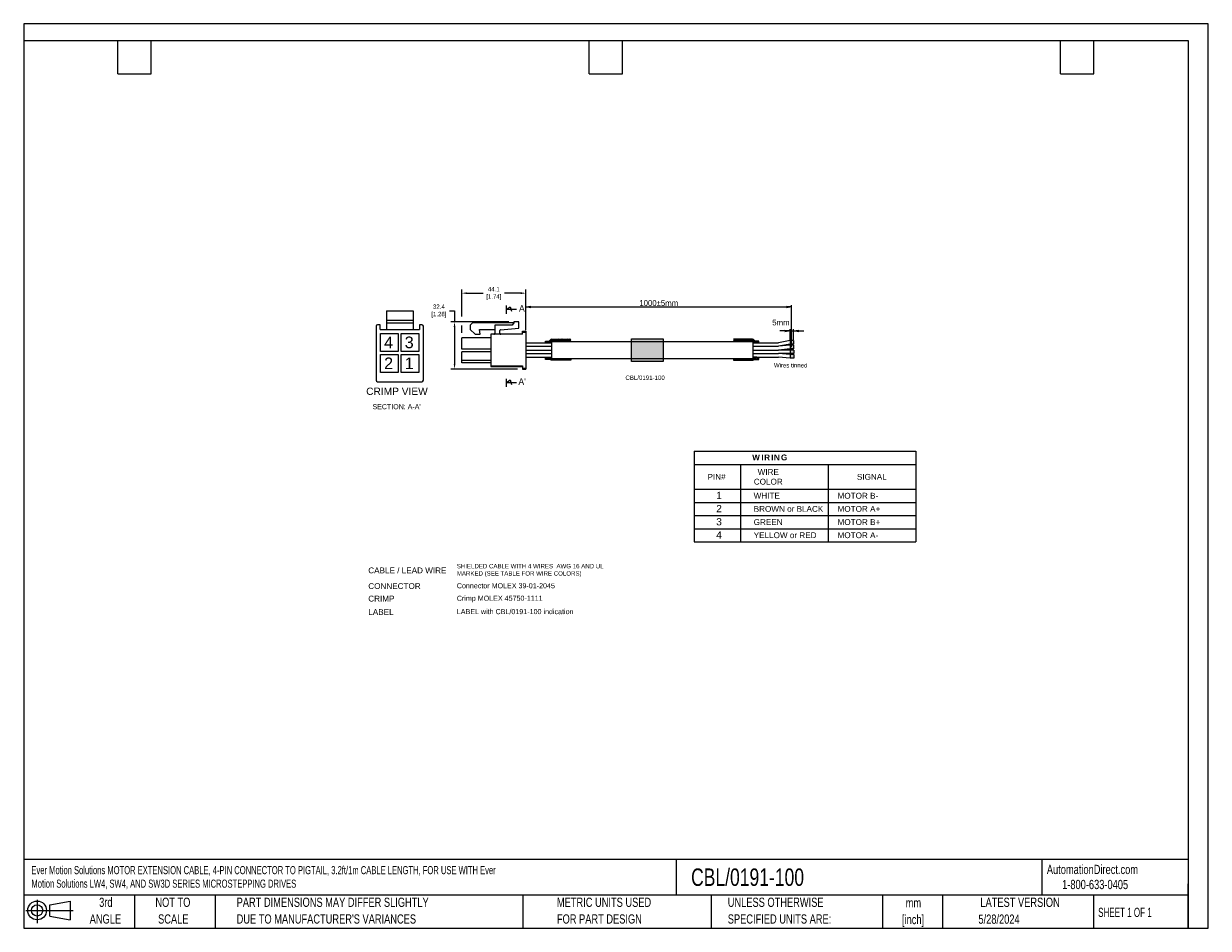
# Model space of a CAD drawing. Header units: inches. Extents: x 0 to 814, y 0 to 621.
import ezdxf

# ---------------------------------------------------------------- set-up
doc = ezdxf.new("R2010")
doc.units = ezdxf.units.IN
doc.header["$LTSCALE"] = 10
doc.header["$MEASUREMENT"] = 0
for name, color, linetype in [('DIMENSIONS', 140, 'Continuous'), ('SLD-0', 179, 'Continuous'), ('TEXT', 140, 'Continuous')]:
    doc.layers.add(name, color=color, linetype=linetype)
doc.styles.add('SLDTEXTSTYLE0', font='TXT', dxfattribs={"width": 0.75})
doc.styles.add('SLDTEXTSTYLE1', font='TXT', dxfattribs={"width": 0.65})
doc.dimstyles.new('\\M+5B8B1\\M+5B1BE ISO-25', dxfattribs={"dimtxt": 2.5, "dimasz": 2.5, "dimexe": 1.25, "dimexo": 0.625, "dimtad": 1, "dimdsep": 46, "dimtxsty": 'Standard', "dimblk": 'OPEN', "dimcen": 2.5, "dimclrd": 256, "dimclre": 256, "dimclrt": 256, "dimaunit": 1, "dimadec": 1, "dimazin": 0, "dimtp": 0.2, "dimtm": 0.2, "dimtfac": 1, "dimtmove": 1, "dimatfit": 3, "dimldrblk": 'OPEN', "dimfxl": 0, "dimtolj": 1, "dimlwd": -1, "dimarcsym": 0})
doc.dimstyles.get("Standard").update_dxf_attribs({"dimtxt": 6, "dimasz": 6.5, "dimexe": 2.5, "dimexo": 3.5, "dimgap": 1.25, "dimtad": 0, "dimtih": 1, "dimtoh": 1, "dimdec": 1, "dimzin": 0, "dimdsep": 46, "dimtxsty": 'Standard', "dimcen": 0, "dimadec": 0, "dimazin": 0, "dimtfac": 1, "dimtdec": 1, "dimtofl": 0, "dimtmove": 0, "dimatfit": 3, "dimfxl": 0, "dimtolj": 1, "dimtzin": 0, "dimarcsym": 0})

# ---------------------------------------------------------------- blocks, each defined once
blk = doc.blocks.new('Block11')
at = {"color": 7, "linetype": 'Continuous', "lineweight": 18}
for p, q in [((0, 8.65), (32.62, 8.65)), ((7.77, 15.93), (7.77, 0)), ((16.44, 12.5), (30.53, 15.1)), ((16.44, 4.79), (16.44, 12.5)), ((30.53, 15.1), (30.53, 2.19)), ((16.44, 4.79), (30.53, 2.19))]:
    blk.add_line(p, q, dxfattribs=at)
for radius in [6.45, 3.86]:
    blk.add_circle((7.77, 8.65), radius, dxfattribs=at)
blk = doc.blocks.new('Block12')
at = {"color": 7, "linetype": 'Continuous'}
blk.add_blockref('Block11', (0, 0), dxfattribs=at)
blk = doc.blocks.new('SW_NOTE_0_1')
at = {"layer": 'TEXT', "color": 0, "char_height": 6.35, "attachment_point": 2, "style": 'SLDTEXTSTYLE0'}
for s, insert in [('mm', (8.53, 8.19)), ('[inch]', (8.28, -3.28))]:
    blk.add_mtext(s, dxfattribs=dict(at, insert=insert))
blk = doc.blocks.new('SW_NOTE_0_2')
at = {"layer": 'TEXT', "color": 0, "char_height": 6.35, "attachment_point": 1, "style": 'SLDTEXTSTYLE0'}
for s, insert in [('UNLESS OTHERWISE', (0, 8.19)), ('SPECIFIED UNITS ARE:', (0, -3.28))]:
    blk.add_mtext(s, dxfattribs=dict(at, insert=insert))
blk = doc.blocks.new('SW_NOTE_0_3')
at = {"layer": 'TEXT', "color": 0, "char_height": 6.35, "attachment_point": 1, "style": 'SLDTEXTSTYLE0'}
for s, insert in [('PART DIMENSIONS MAY DIFFER SLIGHTLY', (0, 8.19)), ("DUE TO MANUFACTURER'S VARIANCES", (0, -3.28))]:
    blk.add_mtext(s, dxfattribs=dict(at, insert=insert))
blk = doc.blocks.new('SW_NOTE_0_4')
at = {"layer": 'TEXT', "color": 0, "char_height": 6.35, "attachment_point": 2, "style": 'SLDTEXTSTYLE0'}
for s, insert in [('NOT TO', (15.78, 8.19)), ('SCALE', (16.06, -3.28))]:
    blk.add_mtext(s, dxfattribs=dict(at, insert=insert))
blk = doc.blocks.new('SW_NOTE_0_5')
at = {"layer": 'TEXT', "color": 0, "char_height": 6.35, "attachment_point": 2, "style": 'SLDTEXTSTYLE0'}
for s, insert in [('3rd', (6.95, 8.19)), ('ANGLE', (6.65, -3.28))]:
    blk.add_mtext(s, dxfattribs=dict(at, insert=insert))
blk = doc.blocks.new('SW_NOTE_0_6')
at = {"layer": 'TEXT', "color": 0, "char_height": 6.35, "attachment_point": 1, "style": 'SLDTEXTSTYLE0'}
for s, insert in [('METRIC UNITS USED', (0, 8.19)), ('FOR PART DESIGN', (0, -3.28))]:
    blk.add_mtext(s, dxfattribs=dict(at, insert=insert))
blk = doc.blocks.new('*D33')
at = {"layer": 'DEFPOINTS', "color": 0}
for p in [(336.74, 416.44), (296.04, 384.04), (342.82, 384.04)]:
    blk.add_point(p, dxfattribs=at)
at = {"layer": 'TEXT', "color": 0, "lineweight": -2}
for p, q in [((292.54, 424.11), (296.04, 424.11)), ((296.04, 424.11), (296.04, 416.44)), ((333.24, 416.44), (293.54, 416.44)), ((296.04, 412.94), (296.04, 387.54)), ((339.32, 384.04), (293.54, 384.04))]:
    blk.add_line(p, q, dxfattribs=at)
at = {"layer": 'TEXT', "color": 0}
for points in [[(295.45, 412.94), (296.62, 412.94), (296.04, 416.44)], [(295.45, 387.54), (296.62, 387.54), (296.04, 384.04)]]:
    blk.add_solid(points, dxfattribs=at)
at = {"layer": 'TEXT', "color": 0, "lineweight": 15, "char_height": 3, "attachment_point": 5}
for s, insert in [('\\A1;32.4', (285.29, 426.86)), ('\\A1;[1.28]', (285.29, 421.36))]:
    blk.add_mtext(s, dxfattribs=dict(at, insert=insert))
blk = doc.blocks.new('*D35')
at = {"layer": 'DEFPOINTS', "color": 0}
for p in [(300.97, 436.13), (345.07, 410.14), (300.97, 405.41)]:
    blk.add_point(p, dxfattribs=at)
at = {"layer": 'TEXT', "color": 0, "lineweight": -2}
for p, q in [((300.97, 420.21), (300.97, 438.63)), ((304.47, 436.13), (315.77, 436.13)), ((341.57, 436.13), (330.27, 436.13)), ((345.07, 413.64), (345.07, 438.63)), ((300.97, 408.91), (300.97, 414))]:
    blk.add_line(p, q, dxfattribs=at)
at = {"layer": 'TEXT', "color": 0}
for points in [[(304.47, 436.72), (304.47, 435.55), (300.97, 436.13)], [(341.57, 436.72), (341.57, 435.55), (345.07, 436.13)]]:
    blk.add_solid(points, dxfattribs=at)
at = {"layer": 'TEXT', "color": 0, "lineweight": 15, "char_height": 3, "attachment_point": 5}
for s, insert in [('\\A1;44.1', (323.02, 438.88)), ('\\A1;[1.74]', (323.02, 433.38))]:
    blk.add_mtext(s, dxfattribs=dict(at, insert=insert))
blk = doc.blocks.new('_OPEN')
at = {"color": 0, "linetype": 'ByBlock'}
for p, q in [((-1, 0.17), (0, 0)), ((0, 0), (-1, -0.17)), ((0, 0), (-1, 0))]:
    blk.add_line(p, q, dxfattribs=at)
blk = doc.blocks.new('*D36')
at = {"layer": 'DEFPOINTS', "color": 0}
for p in [(527.6, 426.69), (345.07, 410.14), (527.6, 398.37)]:
    blk.add_point(p, dxfattribs=at)
at = {"layer": 'TEXT', "lineweight": -2}
for p, q in [((345.07, 410.76), (345.07, 427.94)), ((527.6, 398.99), (527.6, 427.94))]:
    blk.add_line(p, q, dxfattribs=at)
at = {"layer": 'TEXT'}
blk.add_line((348.57, 426.69), (524.1, 426.69), dxfattribs=at)
at = {"layer": 'TEXT', "xscale": 3.5, "yscale": 3.5, "zscale": 3.5, "rotation": 180}
blk.add_blockref('_OPEN', (345.07, 426.69), dxfattribs=at)
at = {"layer": 'TEXT', "xscale": 3.5, "yscale": 3.5, "zscale": 3.5}
blk.add_blockref('_OPEN', (527.6, 426.69), dxfattribs=at)
at = {"layer": 'TEXT', "lineweight": 15, "insert": (436.34, 429.31), "char_height": 4, "attachment_point": 5}
blk.add_mtext('\\A1;1000%%P5mm', dxfattribs=at)
blk = doc.blocks.new('*D37')
at = {"layer": 'DEFPOINTS', "color": 0}
for p in [(529.05, 410.17), (526.55, 403.58), (529.05, 403.58)]:
    blk.add_point(p, dxfattribs=at)
at = {"layer": 'TEXT'}
for p, q in [((523.05, 410.17), (519.55, 410.17)), ((526.55, 410.17), (529.05, 410.17)), ((532.55, 410.17), (536.05, 410.17))]:
    blk.add_line(p, q, dxfattribs=at)
at = {"layer": 'TEXT', "lineweight": -2}
for p, q in [((526.55, 404.2), (526.55, 411.42)), ((529.05, 404.2), (529.05, 411.42))]:
    blk.add_line(p, q, dxfattribs=at)
at = {"layer": 'TEXT', "xscale": 3.5, "yscale": 3.5, "zscale": 3.5}
blk.add_blockref('_OPEN', (526.55, 410.17), dxfattribs=at)
at = {"layer": 'TEXT', "xscale": 3.5, "yscale": 3.5, "zscale": 3.5, "rotation": 180}
blk.add_blockref('_OPEN', (529.05, 410.17), dxfattribs=at)
at = {"layer": 'TEXT', "lineweight": 15, "insert": (520.27, 415.96), "char_height": 4, "attachment_point": 5}
blk.add_mtext('\\A1;5mm', dxfattribs=at)

msp = doc.modelspace()

# ---------------------------------------------------------------- hatches: boundary and pattern name
at = {"lineweight": 15}
h = msp.add_hatch(dxfattribs=at)
h.set_pattern_fill('ANSI31', color=256, scale=0.24, angle=180)
h.set_pattern_definition([(135, (678.2582, -88.766), (0.5388154, 0.5388154), [])])
h.paths.add_polyline_path([(362.74, 402.88), (362.74, 402.08), (360.25, 402.08, -0.092638), (358.51, 402.4), (358.51, 403.27), (360.74, 403.27, 0.282787), (361.81, 403.92, -0.282787), (362.89, 404.58), (375.85, 404.58), (375.85, 402.88)])
h.paths.add_polyline_path([(358.51, 391.93, -0.076349), (359.95, 392.15), (362.74, 392.15), (362.74, 391.29), (375.85, 391.29), (375.85, 390.2), (362.89, 390.2, -0.186059), (362.08, 390.51), (358.51, 390.51)])
msp.add_hatch(color=256, dxfattribs=at).paths.add_polyline_path([(417.69, 404.77), (439.42, 404.77), (439.42, 389.2), (417.69, 389.2)])
h = msp.add_hatch(dxfattribs=at)
h.set_pattern_fill('ANSI31', color=256, scale=0.24)
h.set_pattern_definition([(45, (185.41034, -88.766), (-0.5388154, 0.5388154), [])])
h.paths.add_polyline_path([(500.93, 402.88), (500.93, 402.08), (503.42, 402.08, 0.092638), (505.16, 402.4), (505.16, 403.27), (502.92, 403.27, -0.282787), (501.85, 403.92, 0.282787), (500.78, 404.58), (487.82, 404.58), (487.82, 402.88)])
h.paths.add_polyline_path([(505.16, 391.93, 0.076349), (503.72, 392.15), (500.93, 392.15), (500.93, 391.29), (487.82, 391.29), (487.82, 390.2), (500.78, 390.2, 0.186059), (501.59, 390.51), (505.16, 390.51)])
h = msp.add_hatch(color=256, dxfattribs=at)
h.paths.add_polyline_path([(526.56, 391.4), (529.06, 391.4), (529.06, 393.97), (526.56, 393.97)])
h.paths.add_polyline_path([(529.05, 400.39), (526.55, 400.39), (526.55, 397.84), (529.05, 397.84)])
h.paths.add_polyline_path([(529.06, 397.09), (526.56, 397.09), (526.56, 394.72), (529.06, 394.72)])
h.paths.add_polyline_path([(529.05, 403.58), (526.55, 403.58), (526.57, 401.14), (529.05, 401.13)])

# ---------------------------------------------------------------- linework, layer by layer
for p, q in [((249.29, 423.93), (267.51, 423.93)), ((249.29, 423.93), (249.29, 411.1)), ((267.51, 423.93), (267.51, 411.1)), ((249.29, 417.52), (267.51, 417.52)), ((249.29, 415.83), (267.51, 415.83)), ((308.39, 415.76), (306.82, 414.19)), ((336.74, 415.76), (308.39, 415.76)), ((336.74, 415.76), (335.62, 414.19)), ((340.12, 416.44), (336.74, 416.44)), ((336.74, 416.44), (336.74, 415.76)), ((340.12, 412.13), (340.12, 416.44)), ((242.2, 413.47), (242.2, 376.34)), ((244.9, 414.48), (243.21, 414.48)), ((244.9, 411.1), (244.9, 414.48)), ((244.9, 411.1), (271.9, 411.1)), ((245.24, 396.09), (245.24, 408.4)), ((245.24, 408.4), (257.39, 408.4)), ((257.39, 408.4), (257.39, 396.09)), ((259.41, 396.09), (259.41, 408.4)), ((259.41, 408.4), (271.56, 408.4)), ((271.56, 408.4), (271.56, 396.09)), ((273.59, 414.48), (271.9, 414.48)), ((271.9, 414.48), (271.9, 411.1)), ((274.6, 376.34), (274.6, 413.47)), ((306.82, 414.19), (306.82, 411.26)), ((306.82, 411.26), (310.19, 407.89)), ((310.19, 407.89), (313.57, 407.89)), ((313.27, 411.26), (323.81, 411.26)), ((313.57, 407.89), (313.27, 411.26)), ((342.82, 407.89), (320.99, 407.89)), ((320.99, 407.89), (320.99, 385.72)), ((335.62, 414.19), (323.81, 414.19)), ((323.81, 414.19), (323.81, 408.56)), ((327.18, 408.56), (327.18, 410.59)), ((327.59, 411.03), (340.12, 412.13)), ((342.82, 407.89), (342.82, 410.14)), ((342.82, 410.14), (345.07, 410.14)), ((342.82, 409.46), (345.07, 409.46)), ((345.07, 410.14), (345.07, 384.04)), ((320.99, 405.41), (300.97, 405.41)), ((300.97, 397.76), (300.97, 405.41)), ((345.07, 402.08), (362.74, 402.08)), ((345.07, 399.64), (362.74, 399.64)), ((358.51, 403.27), (360.74, 403.27)), ((360.25, 402.08), (362.74, 402.08)), ((362.74, 402.88), (500.93, 402.88)), ((362.74, 402.88), (362.74, 391.29)), ((362.74, 402.88), (362.74, 391.29)), ((362.89, 404.58), (375.85, 404.58)), ((500.78, 404.58), (487.82, 404.58)), ((500.93, 402.88), (500.93, 391.29)), ((500.93, 402.88), (500.93, 391.29)), ((503.42, 402.08), (500.93, 402.08)), ((500.93, 402.08), (518.6, 402.08)), ((500.93, 399.64), (518.6, 399.64)), ((505.16, 403.27), (502.92, 403.27)), ((526.55, 403.58), (518.6, 402.08)), ((526.55, 400.39), (518.6, 399.64)), ((526.57, 401.14), (518.62, 399.64)), ((529.05, 403.58), (526.55, 403.58)), ((526.55, 403.58), (526.57, 401.13)), ((529.05, 400.39), (526.55, 400.39)), ((526.55, 400.39), (526.55, 397.83)), ((529.07, 401.13), (526.57, 401.13)), ((529.05, 403.58), (529.05, 401.13)), ((529.05, 400.39), (529.05, 397.83)), ((257.39, 396.09), (245.24, 396.09)), ((245.24, 381.74), (245.24, 394.06)), ((245.24, 394.06), (257.39, 394.06)), ((257.39, 394.06), (257.39, 381.74)), ((271.56, 396.09), (259.41, 396.09)), ((259.41, 381.74), (259.41, 394.06)), ((259.41, 394.06), (271.56, 394.06)), ((271.56, 394.06), (271.56, 381.74)), ((320.99, 397.76), (300.97, 397.76)), ((320.99, 395.96), (300.97, 395.96)), ((300.97, 388.31), (300.97, 395.96)), ((345.07, 397.09), (362.74, 397.09)), ((345.07, 394.72), (362.74, 394.72)), ((345.07, 392.15), (362.74, 392.15)), ((359.95, 392.15), (362.74, 392.15)), ((362.74, 391.29), (500.93, 391.29)), ((500.93, 397.09), (518.6, 397.09)), ((500.93, 394.72), (518.6, 394.72)), ((503.72, 392.15), (500.93, 392.15)), ((500.93, 392.15), (518.6, 392.15)), ((526.55, 397.84), (518.6, 397.09)), ((526.56, 397.09), (518.6, 397.09)), ((526.56, 394.72), (518.6, 394.72)), ((526.56, 393.97), (518.6, 394.72)), ((526.56, 391.4), (518.6, 392.15)), ((529.05, 397.84), (526.55, 397.84)), ((529.06, 397.09), (526.56, 397.09)), ((526.56, 397.09), (526.56, 394.72)), ((529.06, 394.72), (526.56, 394.72)), ((529.09, 393.97), (526.56, 393.97)), ((526.56, 393.97), (526.56, 391.4)), ((529.06, 391.4), (526.56, 391.4)), ((529.06, 397.09), (529.06, 394.72)), ((529.06, 393.97), (529.06, 391.4)), ((320.99, 390), (300.97, 390)), ((320.99, 388.31), (300.97, 388.31)), ((320.99, 386.29), (342.82, 386.29)), ((320.99, 385.72), (342.82, 385.72)), ((342.82, 386.29), (342.82, 384.04)), ((342.82, 384.71), (345.07, 384.71)), ((342.82, 384.04), (345.07, 384.04)), ((243.21, 375.33), (273.59, 375.33)), ((257.39, 381.74), (245.24, 381.74)), ((271.56, 381.74), (259.41, 381.74))]:
    msp.add_line(p, q, dxfattribs=at)
for p, q in [((331.49, 427.68), (331.49, 422.02)), ((331.49, 424.85), (334.32, 426.81)), ((338.67, 424.85), (331.49, 424.85)), ((334.32, 426.81), (335.19, 423.76)), ((331.49, 377.4), (331.49, 371.75)), ((331.49, 374.58), (334.32, 376.53)), ((338.67, 374.58), (331.49, 374.58)), ((334.32, 376.53), (335.19, 373.49))]:
    msp.add_line(p, q)
for points in [[(358.51, 402.4), (358.51, 403.27)], [(505.16, 402.4), (505.16, 403.27)], [(358.51, 390.51), (358.51, 391.93)], [(505.16, 390.51), (505.16, 391.93)]]:
    msp.add_lwpolyline(points, dxfattribs=at)
msp.add_lwpolyline([(417.69, 404.77), (439.42, 404.77), (439.42, 389.2), (417.69, 389.2)], close=True, dxfattribs=at)
for points in [[(375.85, 391.29), (375.85, 390.2), (362.89, 390.2, -0.129287), (362.29, 390.35, 0.129287), (361.7, 390.51), (358.51, 390.51)], [(487.82, 391.29), (487.82, 390.2), (500.78, 390.2, 0.129287), (501.37, 390.35, -0.129287), (501.96, 390.51), (505.16, 390.51)]]:
    msp.add_lwpolyline(points, format="xyb", dxfattribs=at)
for centre, radius, start, end in [((243.21, 413.47), 1.01, 90, 180), ((273.59, 413.47), 1.01, 0, 90), ((323.13, 408.56), 0.675, 270, 0), ((327.63, 410.59), 0.45, 95, 180), ((327.86, 408.56), 0.675, 180, 270), ((360.74, 404.47), 1.2, 270, 333.16077), ((362.89, 403.38), 1.2, 90, 153.16077), ((500.78, 403.38), 1.2, 26.83923, 90), ((502.92, 404.47), 1.2, 206.83923, 270), ((243.21, 376.34), 1.01, 180, 270), ((273.59, 376.34), 1.01, 270, 0)]:
    msp.add_arc(centre, radius, start, end, dxfattribs=at)
at = {"layer": 'DEFPOINTS'}
msp.add_lwpolyline([(0, 0), (813.96, 0), (813.96, 621.17), (0, 621.17)], close=True, dxfattribs=at)
at = {"layer": 'TEXT'}
for p, q in [((0, 609.6), (800.1, 609.6)), ((0, 609.6), (0, 0)), ((64.77, 586.74), (64.77, 609.6)), ((87.63, 586.74), (87.63, 609.6)), ((388.62, 586.74), (388.62, 609.6)), ((411.48, 586.74), (411.48, 609.6)), ((712.47, 586.74), (712.47, 609.6)), ((735.33, 586.74), (735.33, 609.6)), ((800.1, 609.6), (800.1, 0)), ((64.77, 586.74), (87.63, 586.74)), ((388.62, 586.74), (411.48, 586.74)), ((712.47, 586.74), (735.33, 586.74)), ((800.1, 47.33), (0, 47.33)), ((448.23, 47.33), (448.23, 22.86)), ((699.68, 47.33), (699.68, 22.86)), ((800.1, 0), (800.1, 30.48)), ((800.1, 22.86), (0, 22.86)), ((76.2, 22.86), (76.2, 0)), ((131.58, 22.86), (131.58, 0)), ((342.89, 22.86), (342.89, 0)), ((472.29, 22.86), (472.29, 0)), ((590.02, 22.86), (590.02, 0)), ((631.39, 22.86), (631.39, 0)), ((735, 22.86), (735, 0)), ((0, 0), (800.1, 0))]:
    msp.add_line(p, q, dxfattribs=at)
at = {"layer": 'TEXT', "lineweight": 15}
for p, q in [((460.79, 327.53), (460.79, 265.34)), ((460.79, 327.53), (613.08, 327.53)), ((613.08, 327.53), (613.08, 265.34)), ((460.79, 318.49), (491.41, 318.49)), ((491.41, 318.49), (613.08, 318.49)), ((492.47, 318.49), (492.47, 265.34)), ((552.78, 318.49), (552.78, 265.34)), ((552.78, 318.49), (552.78, 265.34)), ((460.79, 301.49), (613.08, 301.49)), ((460.79, 292.46), (613.08, 292.46)), ((460.79, 283.42), (613.08, 283.42)), ((460.79, 274.38), (613.08, 274.38)), ((460.79, 265.34), (613.08, 265.34))]:
    msp.add_line(p, q, dxfattribs=at)

# ---------------------------------------------------------------- block references
at = {"layer": 'TEXT'}
for name, p in [('Block12', (1.46, 3.61)), ('SW_NOTE_0_5', (49.49, 12.86)), ('SW_NOTE_0_4', (86.72, 12.86)), ('SW_NOTE_0_3', (146.31, 12.86)), ('SW_NOTE_0_6', (366.39, 12.86)), ('SW_NOTE_0_2', (483.77, 12.86)), ('SW_NOTE_0_1', (602.81, 12.47))]:
    msp.add_blockref(name, p, dxfattribs=at)

# ---------------------------------------------------------------- texts
at = {"lineweight": 15}
for s, insert, char_height, width, attachment_point in [('\\fArial|b0|i0;\\H8;4', (250.72, 402.29), 5, 25.2285, 5), ('\\fArial|b0|i0;\\H8;3', (264.89, 402.29), 5, 25.2285, 5), ('\\fArial|b0|i0;\\H8;2', (250.72, 387.95), 5, 25.2285, 5), ('\\fArial|b0|i0;\\H8;1', (264.89, 387.95), 5, 25.2285, 5), ('{\\fArial|b0|i0|c0|p34;CBL/0191-100}', (413.46, 379.57), 3, 24.9864, 1)]:
    msp.add_mtext(s, dxfattribs=dict(at, insert=insert, char_height=char_height, width=width, attachment_point=attachment_point))
at = {"layer": 'DIMENSIONS', "char_height": 3.5}
for insert, attachment_point in [((98.61, 112.42), 6), ((130.2, 112.22), 4)]:
    msp.add_mtext('\\A1;', dxfattribs=dict(at, insert=insert, attachment_point=attachment_point))
at = {"layer": 'SLD-0', "color": 0, "char_height": 6.35, "attachment_point": 1, "style": 'SLDTEXTSTYLE0'}
for s, insert in [('AutomationDirect.com', (703.03, 43.58)), ('1-800-633-0405', (713.52, 33.26))]:
    msp.add_mtext(s, dxfattribs=dict(at, insert=insert))
at = {"layer": 'TEXT', "attachment_point": 1}
for s, width, heights, insert, char_height in [('A', 11.7917, [0], (340.3, 427.91), 4.5), ("A'", 11.7917, [0], (339.89, 377.6), 4.5), ("SECTION: A-A'", 52.6133, [6], (239.68, 359.94), 3.5)]:
    msp.add_mtext_dynamic_manual_height_columns(s, width=width, gutter_width=42.33, heights=heights, dxfattribs=dict(at, insert=insert, char_height=char_height))
at = {"layer": 'TEXT', "lineweight": 15, "insert": (515.5, 388.09), "char_height": 3, "attachment_point": 1}
msp.add_mtext('Wires tinned', dxfattribs=at)
at = {"layer": 'TEXT', "lineweight": 15}
for s, insert, char_height, width, attachment_point in [('{\\fArial|b0|i0|c0|p34;CRIMP VIEW}', (256.47, 371.25), 5, 48.6242, 2), ('\\fArial|b1|i0;\\T1.200000;WIRING', (500.58, 325.34), 4, 50, 1), ('{\\fArial|b0|i0|c0|p34;    PIN#}', (472.99, 309.99), 4, 39.4386, 5), ('\\fArial|b0|i0;WIRE\\PCOLOR', (511.61, 309.99), 4, 41.7826, 5), ('{\\fArial|b0|i0|c0|p34;   SIGNAL}', (580.43, 309.99), 4, 39.4386, 5), ('\\fArial|b0|i0;1', (477.8, 297.23), 5, 25.2285, 5), ('\\fArial|b0|i0;WHITE', (501.59, 299.03), 4, 29.419, 1), ('{\\fArial|b0|i0|c0|p34;MOTOR B-}', (559.22, 299.03), 4, 29.419, 1), ('\\fArial|b0|i0;2', (477.8, 288.19), 5, 25.2285, 5), ('\\fArial|b0|i0;BROWN or BLACK', (501.59, 289.99), 4, 61.2842, 1), ('{\\fArial|b0|i0|c0|p34;MOTOR A+}', (559.22, 289.99), 4, 61.2842, 1), ('\\fArial|b0|i0;3', (477.8, 279.15), 5, 25.2285, 5), ('\\fArial|b0|i0;GREEN', (501.59, 280.95), 4, 29.419, 1), ('{\\fArial|b0|i0|c0|p34;MOTOR B+}', (559.22, 280.95), 4, 29.419, 1), ('\\fArial|b0|i0;4', (477.8, 270.11), 5, 25.2285, 5), ('\\fArial|b0|i0;YELLOW or RED', (501.59, 271.91), 4, 61.2842, 1), ('{\\fArial|b0|i0|c0|p34;MOTOR A-}', (559.22, 271.91), 4, 61.2842, 1), ('\\fArial|b0|i0;CABLE / LEAD WIRE', (236.77, 247.76), 4, 55.3714, 1), ('{\\fArial|b0|i0;SHIELDED CABLE WITH 4 WIRES  AWG 16 AND UL MARKED (SEE TABLE FOR WIRE COLORS)}\\P  ', (297.61, 250.19), 3, 101.9497, 1), ('\\fArial|b0|i0;CONNECTOR', (236.77, 236.97), 4, 43.7405, 1), ('\\fArial|b0|i0;Connector MOLEX 39-01-2045', (297.61, 236.97), 3.5, 101.9497, 1), ('\\fArial|b0|i0;CRIMP', (236.77, 228.39), 4, 43.7405, 1), ('\\fArial|b0|i0;Crimp MOLEX 45750-1111', (297.61, 228.39), 3.5, 101.9497, 1), ('\\fArial|b0|i0;LABEL', (236.77, 219.21), 4, 43.7405, 1), ('{\\fArial|b0|i0|c0|p34;LABEL with CBL/0191-100 indication}  ', (297.61, 219.21), 3.5, 101.9497, 1)]:
    msp.add_mtext(s, dxfattribs=dict(at, insert=insert, char_height=char_height, width=width, attachment_point=attachment_point))
at = {"layer": 'TEXT'}
for s, insert, char_height, attachment_point, style in [('{\\W0.7;Ever Motion Solutions MOTOR EXTENSION CABLE, 4-PIN CONNECTOR TO PIGTAIL, 3.2ft/1m CABLE LENGTH, FOR USE WITH Ever \\PMotion Solutions LW4, SW4, AND SW3D SERIES MICROSTEPPING DRIVES}', (5.31, 42.73), 5.57052, 1, 'SLDTEXTSTYLE0'), ('CBL/0191-100', (458.57, 41.1), 12, 1, 'SLDTEXTSTYLE0'), ('LATEST VERSION', (684.61, 21.04), 6.35, 2, 'SLDTEXTSTYLE0'), ('5/28/2024', (670.17, 9.46), 6.35, 2, 'SLDTEXTSTYLE0'), ('SHEET 1 OF 1', (738.27, 14.1), 6.35, 1, 'SLDTEXTSTYLE1')]:
    msp.add_mtext(s, dxfattribs=dict(at, insert=insert, char_height=char_height, attachment_point=attachment_point, style=style))

# ---------------------------------------------------------------- dimensions: what is measured, and where the dimension line sits
at = {"layer": 'TEXT', "lineweight": 15}
dim = msp.add_linear_dim(base=(300.97, 436.13), p1=(345.07, 410.14), p2=(300.97, 405.41), dimstyle='Standard', override={"dimtxt": 3, "dimasz": 3.5, "dimpost": '\\X'}, dxfattribs=at)
dim.commit()
dim.dimension.update_dxf_attribs({"geometry": '*D35', "text_midpoint": (323.02, 436.13), "dimtype": 160})
dim = msp.add_linear_dim(base=(527.6, 426.69), p1=(345.07, 410.14), p2=(527.6, 398.37), text='1000%%P5mm', dimstyle='\\M+5B8B1\\M+5B1BE ISO-25', override={"dimtxt": 4, "dimasz": 3.5, "dimdec": 0, "dimtol": 1, "dimlim": 0, "dimtp": 10, "dimtm": 10, "dimtdec": 0}, dxfattribs=at)
dim.commit()
dim.dimension.update_dxf_attribs({"geometry": '*D36', "text_midpoint": (436.34, 429.31)})
dim = msp.add_linear_dim(base=(296.04, 384.04), p1=(336.74, 416.44), p2=(342.82, 384.04), angle=90, dimstyle='Standard', override={"dimtxt": 3, "dimasz": 3.5, "dimpost": '\\X', "dimtmove": 1}, dxfattribs=at)
dim.commit()
dim.dimension.update_dxf_attribs({"geometry": '*D33', "text_midpoint": (289.03, 424.11), "dimtype": 160})
dim = msp.add_linear_dim(base=(529.05, 410.17), p1=(526.55, 403.58), p2=(529.05, 403.58), text='5mm', dimstyle='\\M+5B8B1\\M+5B1BE ISO-25', override={"dimtxt": 4, "dimasz": 3.5, "dimdec": 0, "dimtol": 1, "dimlim": 0, "dimtp": 10, "dimtm": 10, "dimtdec": 0}, dxfattribs=at)
dim.commit()
dim.dimension.update_dxf_attribs({"geometry": '*D37', "text_midpoint": (520.27, 413.34), "dimtype": 160})

doc.saveas('drawing.dxf')
